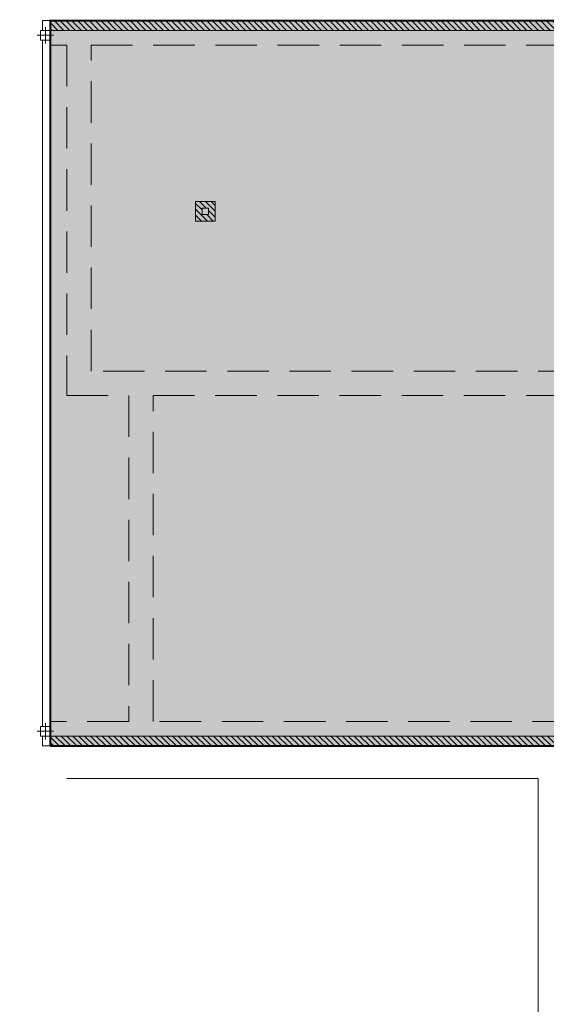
# Model space of a CAD drawing. Header units: millimetres. Extents: x 399756 to 681636, y -205891 to -101508.
# Tile 19 of 33: x 411255 to 419325, y -116611 to -101508. Entities that reach past the tile are written whole.
import ezdxf

# ---------------------------------------------------------------- set-up
doc = ezdxf.new("R2010")
doc.units = ezdxf.units.MM
doc.header["$LTSCALE"] = 10
doc.header["$MEASUREMENT"] = 0
doc.linetypes.add('DASHED', pattern=[19.05, 12.7, -6.35])

# ---------------------------------------------------------------- blocks, each defined once
blk = doc.blocks.new('Podklad')
at = {"lineweight": 0}
h = blk.add_hatch(dxfattribs=at)
h.set_pattern_fill('DOTS', color=252, scale=120, angle=321)
h.set_pattern_definition([(321, (51759.9, 44328.72), (193.90869, 88.10354), [0, -190.5])])
h.paths.add_polyline_path([(426175, -107273), (426175, -101523), (422950, -101523), (420050, -101523), (416375, -101523), (411975, -101523), (411725, -101523), (411725, -101898), (411725, -107273), (411725, -112273), (411725, -112648), (419750, -112648), (419750, -138698), (423200, -138698), (423200, -135623), (428575, -135623), (428575, -112273), (426175, -112273)])
h = blk.add_hatch(dxfattribs=at)
h.set_pattern_fill('ANSI31', color=252, scale=20, angle=270)
h.set_pattern_definition([(315, (631440.826, 410348.87), (44.9012806, 44.9012806), [])])
h.paths.add_polyline_path([(423750, -107273), (423750, -106823), (422925, -106823), (422925, -107273)])
h.paths.add_polyline_path([(423600, -107098), (423450, -107098), (423450, -106998), (423600, -106998)], flags=16)
h.paths.add_polyline_path([(423250, -107098), (423100, -107098), (423100, -106998), (423250, -106998)], flags=16)
h.paths.add_polyline_path([(426175, -101673), (426175, -101523), (411725, -101523), (411725, -101673)])
h.paths.add_polyline_path([(419750, -112648), (419750, -112498), (411725, -112498), (411725, -112648)])
h = blk.add_hatch(dxfattribs=at)
h.set_pattern_fill('ANSI31', color=252, scale=20, angle=270, style=0)
h.set_pattern_definition([(315, (633747.47, 396092.42), (44.9012806, 44.9012806), [])])
h.paths.add_polyline_path([(414250, -104598), (414250, -104298), (413950, -104298), (413950, -104598)])
h.paths.add_polyline_path([(414150, -104498), (414050, -104498), (414050, -104398), (414150, -104398)], flags=16)
at = {"color": 252, "lineweight": 0}
for p, q in [((411650, -101623), (411650, -101873)), ((411525, -101748), (411775, -101748)), ((411725, -101673), (411725, -112498)), ((411650, -112298), (411650, -112548)), ((411525, -112423), (411775, -112423))]:
    blk.add_line(p, q, dxfattribs=at)
for points in [[(411725, -101523), (411605, -101523), (411605, -101673), (411575, -101673), (411575, -101823), (411605, -101823), (411605, -112348), (411575, -112348), (411575, -112498), (411605, -112498), (411605, -112648), (411725, -112648), (411725, -101523)], [(401600, -128798), (419200, -128798), (419200, -113148), (411975, -113148)]]:
    blk.add_lwpolyline(points, dxfattribs=at)
at = {"color": 252, "lineweight": 0, "const_width": 30}
for points in [[(411725, -112648), (419750, -112648), (419750, -138698)], [(428575, -135623), (428575, -112273), (426175, -112273), (426175, -107273), (426175, -107273), (426175, -101523), (422950, -101523), (422950, -101523), (420050, -101523), (420050, -101523), (416375, -101523), (416375, -101523), (411975, -101523), (411975, -101523), (411725, -101523), (411725, -101898), (411725, -101898), (411725, -107273), (411725, -107273), (411725, -112273), (411725, -112273), (411725, -112648)]]:
    blk.add_lwpolyline(points, dxfattribs=at)
at = {"color": 252, "linetype": 'DASHED', "lineweight": 0, "ltscale": 5}
for points in [[(425325, -112273), (425325, -107273), (425925, -107273), (425925, -101523), (411725, -101523), (411725, -101898), (411975, -101898), (411975, -107273), (412925, -107273), (412925, -112273), (411725, -112273), (411725, -112648), (419750, -112648)], [(413300, -112273), (413300, -107273), (424950, -107273), (424950, -112273)], [(419750, -112273), (413300, -112273)]]:
    blk.add_lwpolyline(points, dxfattribs=at)
at = {"color": 252, "lineweight": 0}
for points in [[(426175, -101523), (426175, -101673), (411725, -101673), (411725, -101523)], [(411725, -101673), (411725, -101823), (411575, -101823), (411575, -101673)], [(413950, -104598), (413950, -104298), (414250, -104298), (414250, -104598)], [(414050, -104498), (414050, -104398), (414150, -104398), (414150, -104498)], [(411725, -112348), (411725, -112498), (411575, -112498), (411575, -112348)], [(419750, -112498), (419750, -112648), (411725, -112648), (411725, -112498)]]:
    blk.add_lwpolyline(points, close=True, dxfattribs=at)
at = {"color": 252, "linetype": 'DASHED', "lineweight": 0, "ltscale": 5}
blk.add_lwpolyline([(425550, -101898), (425550, -106898), (412350, -106898), (412350, -101898)], close=True, dxfattribs=at)

msp = doc.modelspace()

# ---------------------------------------------------------------- block references
msp.add_blockref('Podklad', (0, 0))

doc.saveas('drawing.dxf')
